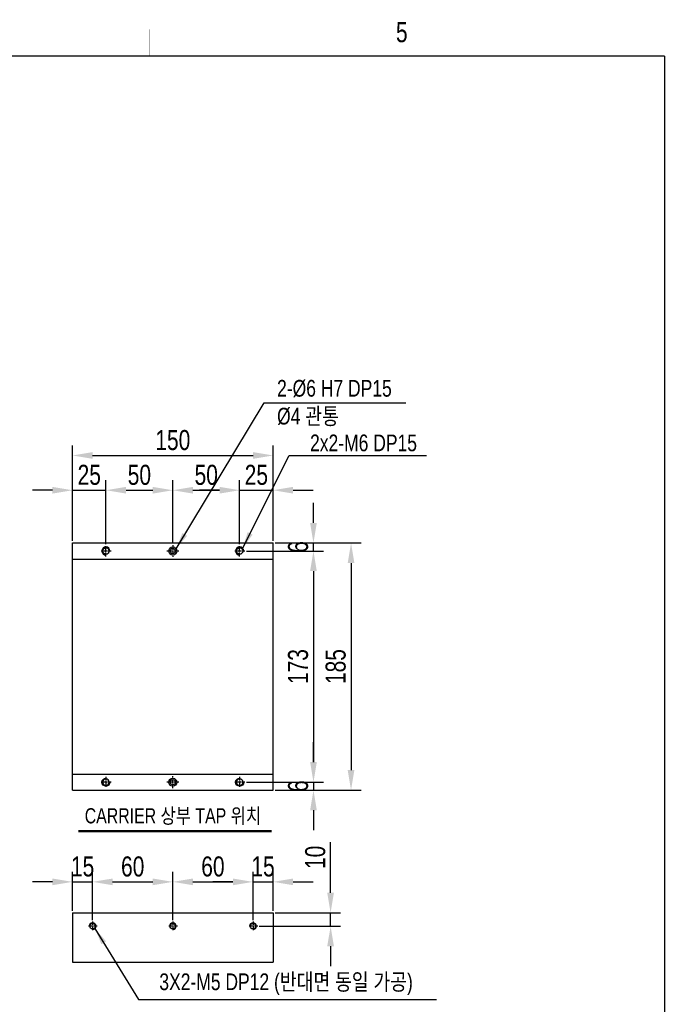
# Model space of a CAD drawing. Extents: x -21 to 1900, y -28 to 1322.
# Tile 21 of 21: x 1418 to 1900, y 585 to 1322. Entities that reach past the tile are written whole.
import ezdxf
from ezdxf.enums import TextEntityAlignment as Align

# ---------------------------------------------------------------- set-up
doc = ezdxf.new("R2010")
doc.units = 0
doc.header["$LTSCALE"] = 2
doc.header["$MEASUREMENT"] = 0
doc.linetypes.add('CENTER', pattern=[2, 1.25, -0.25, 0.25, -0.25])
doc.layers.get('0').update_dxf_attribs({"linetype": 'CONTINUOUS'})
doc.layers.get('DEFPOINTS').update_dxf_attribs({"linetype": 'CONTINUOUS'})
for name, color, linetype in [('2', 4, 'CONTINUOUS'), ('3', 4, 'CONTINUOUS'), ('CENTERLINE', 3, 'CENTER'), ('D', 4, 'CONTINUOUS')]:
    doc.layers.add(name, color=color, linetype=linetype)
doc.styles.add('ROMANS', font='ROMANS.shx', dxfattribs={"width": 0.8})
doc.styles.get("Standard").update_dxf_attribs({"font": 'Gulim.ttf', "width": 0.8})
doc.dimstyles.new('ISO-25', dxfattribs={"dimscale": 4, "dimtxt": 2.5, "dimasz": 2.5, "dimexe": 1.25, "dimexo": 0.25, "dimtad": 1, "dimdsep": 46, "dimtxsty": 'ROMANS', "dimcen": 2.5, "dimclrd": 4, "dimclre": 4, "dimadec": 0, "dimazin": 0, "dimtfac": 1, "dimtmove": 0, "dimatfit": 3, "dimfxl": 0, "dimlwd": 9, "dimlwe": 9, "dimarcsym": 0})

# ---------------------------------------------------------------- blocks, each defined once
blk = doc.blocks.new('*D15')
at = {"color": 4, "lineweight": 25}
for p, q in [((1587.2, 924.53), (1644.81, 924.53)), ((1637.31, 909.53), (1637.31, 766.53)), ((1587.2, 751.53), (1644.81, 751.53))]:
    blk.add_line(p, q, dxfattribs=at)
at = {"color": 4}
for points in [[(1634.81, 909.53), (1639.81, 909.53), (1637.31, 924.53)], [(1634.81, 766.53), (1639.81, 766.53), (1637.31, 751.53)]]:
    blk.add_solid(points, dxfattribs=at)
at = {"layer": 'DEFPOINTS', "color": 0}
for p in [(1585.7, 924.53), (1585.7, 751.53), (1637.31, 751.53)]:
    blk.add_point(p, dxfattribs=at)
at = {"color": 4, "insert": (1625.85, 838.03), "char_height": 15, "attachment_point": 5, "rotation": 90}
blk.add_mtext('173', dxfattribs=at)
blk = doc.blocks.new('*D16')
at = {"color": 4, "lineweight": 25}
for p, q in [((1608.6, 930.53), (1672.93, 930.53)), ((1665.43, 915.53), (1665.43, 760.53)), ((1608.6, 745.53), (1672.93, 745.53))]:
    blk.add_line(p, q, dxfattribs=at)
at = {"color": 4}
for points in [[(1662.93, 915.53), (1667.93, 915.53), (1665.43, 930.53)], [(1662.93, 760.53), (1667.93, 760.53), (1665.43, 745.53)]]:
    blk.add_solid(points, dxfattribs=at)
at = {"layer": 'DEFPOINTS', "color": 0}
for p in [(1607.1, 930.53), (1607.1, 745.53), (1665.43, 745.53)]:
    blk.add_point(p, dxfattribs=at)
at = {"color": 4, "insert": (1653.97, 838.03), "char_height": 15, "attachment_point": 5, "rotation": 90}
blk.add_mtext('185', dxfattribs=at)
blk = doc.blocks.new('*D21')
at = {"color": 4, "lineweight": 25}
for p, q in [((1457.1, 655.25), (1457.1, 684.42)), ((1472.1, 648.25), (1472.1, 684.42)), ((1442.1, 676.92), (1427.1, 676.92)), ((1457.1, 676.92), (1472.1, 676.92)), ((1487.1, 676.92), (1502.1, 676.92))]:
    blk.add_line(p, q, dxfattribs=at)
at = {"color": 4}
for points in [[(1442.1, 679.42), (1442.1, 674.42), (1457.1, 676.92)], [(1487.1, 679.42), (1487.1, 674.42), (1472.1, 676.92)]]:
    blk.add_solid(points, dxfattribs=at)
at = {"layer": 'DEFPOINTS', "color": 0}
for p in [(1472.1, 676.92), (1457.1, 653.75), (1472.1, 646.75)]:
    blk.add_point(p, dxfattribs=at)
at = {"color": 4, "insert": (1464.6, 688.38), "char_height": 15, "attachment_point": 5}
blk.add_mtext('15', dxfattribs=at)
blk = doc.blocks.new('*D22')
at = {"color": 4, "lineweight": 25}
for p, q in [((1472.1, 648.25), (1472.1, 684.42)), ((1532.1, 648.25), (1532.1, 684.42)), ((1487.1, 676.92), (1517.1, 676.92))]:
    blk.add_line(p, q, dxfattribs=at)
at = {"color": 4}
for points in [[(1487.1, 679.42), (1487.1, 674.42), (1472.1, 676.92)], [(1517.1, 679.42), (1517.1, 674.42), (1532.1, 676.92)]]:
    blk.add_solid(points, dxfattribs=at)
at = {"layer": 'DEFPOINTS', "color": 0}
for p in [(1532.1, 676.92), (1472.1, 646.75), (1532.1, 646.75)]:
    blk.add_point(p, dxfattribs=at)
at = {"color": 4, "insert": (1502.1, 688.36), "char_height": 15, "attachment_point": 5}
blk.add_mtext('60', dxfattribs=at)
blk = doc.blocks.new('*D23')
at = {"color": 4, "lineweight": 25}
for p, q in [((1532.1, 648.25), (1532.1, 684.42)), ((1592.1, 648.25), (1592.1, 684.42)), ((1547.1, 676.92), (1577.1, 676.92))]:
    blk.add_line(p, q, dxfattribs=at)
at = {"color": 4}
for points in [[(1547.1, 679.42), (1547.1, 674.42), (1532.1, 676.92)], [(1577.1, 679.42), (1577.1, 674.42), (1592.1, 676.92)]]:
    blk.add_solid(points, dxfattribs=at)
at = {"layer": 'DEFPOINTS', "color": 0}
for p in [(1592.1, 676.92), (1532.1, 646.75), (1592.1, 646.75)]:
    blk.add_point(p, dxfattribs=at)
at = {"color": 4, "insert": (1562.1, 688.36), "char_height": 15, "attachment_point": 5}
blk.add_mtext('60', dxfattribs=at)
blk = doc.blocks.new('*D24')
at = {"color": 4, "lineweight": 25}
for p, q in [((1650.14, 668.75), (1650.14, 706.75)), ((1608.6, 653.75), (1657.64, 653.75)), ((1650.14, 643.75), (1650.14, 653.75)), ((1596.6, 643.75), (1657.64, 643.75)), ((1650.14, 628.75), (1650.14, 613.75))]:
    blk.add_line(p, q, dxfattribs=at)
at = {"color": 4}
for points in [[(1647.64, 668.75), (1652.64, 668.75), (1650.14, 653.75)], [(1647.64, 628.75), (1652.64, 628.75), (1650.14, 643.75)]]:
    blk.add_solid(points, dxfattribs=at)
at = {"layer": 'DEFPOINTS', "color": 0}
for p in [(1607.1, 653.75), (1650.14, 653.75), (1595.1, 643.75)]:
    blk.add_point(p, dxfattribs=at)
at = {"color": 4, "insert": (1638.68, 695.25), "char_height": 15, "attachment_point": 5, "rotation": 90}
blk.add_mtext('10', dxfattribs=at)
blk = doc.blocks.new('*D26')
at = {"color": 4, "lineweight": 25}
for p, q in [((1637.31, 766.53), (1637.31, 781.53)), ((1587.2, 751.53), (1644.81, 751.53)), ((1608.6, 745.53), (1644.81, 745.53)), ((1637.31, 751.53), (1637.31, 745.53)), ((1637.31, 730.53), (1637.31, 715.53))]:
    blk.add_line(p, q, dxfattribs=at)
at = {"color": 4}
for points in [[(1634.81, 766.53), (1639.81, 766.53), (1637.31, 751.53)], [(1634.81, 730.53), (1639.81, 730.53), (1637.31, 745.53)]]:
    blk.add_solid(points, dxfattribs=at)
at = {"layer": 'DEFPOINTS', "color": 0}
for p in [(1585.7, 751.53), (1607.1, 745.53), (1637.31, 745.53)]:
    blk.add_point(p, dxfattribs=at)
at = {"color": 4, "insert": (1625.87, 748.53), "char_height": 15, "attachment_point": 5, "rotation": 90}
blk.add_mtext('6', dxfattribs=at)
blk = doc.blocks.new('*D27')
at = {"color": 4, "lineweight": 25}
for p, q in [((1457.1, 932.03), (1457.1, 1003.52)), ((1607.1, 932.03), (1607.1, 1003.52)), ((1472.1, 996.02), (1592.1, 996.02))]:
    blk.add_line(p, q, dxfattribs=at)
at = {"color": 4}
for points in [[(1472.1, 998.52), (1472.1, 993.52), (1457.1, 996.02)], [(1592.1, 998.52), (1592.1, 993.52), (1607.1, 996.02)]]:
    blk.add_solid(points, dxfattribs=at)
at = {"layer": 'DEFPOINTS', "color": 0}
for p in [(1607.1, 996.02), (1457.1, 930.53), (1607.1, 930.53)]:
    blk.add_point(p, dxfattribs=at)
at = {"color": 4, "insert": (1532.1, 1007.48), "char_height": 15, "attachment_point": 5}
blk.add_mtext('150', dxfattribs=at)
blk = doc.blocks.new('*D28')
at = {"color": 4, "lineweight": 25}
for p, q in [((1457.1, 932.03), (1457.1, 977.51)), ((1482.1, 929.63), (1482.1, 977.51)), ((1442.1, 970.01), (1427.1, 970.01)), ((1457.1, 970.01), (1482.1, 970.01)), ((1497.1, 970.01), (1512.1, 970.01))]:
    blk.add_line(p, q, dxfattribs=at)
at = {"color": 4}
for points in [[(1442.1, 972.51), (1442.1, 967.51), (1457.1, 970.01)], [(1497.1, 972.51), (1497.1, 967.51), (1482.1, 970.01)]]:
    blk.add_solid(points, dxfattribs=at)
at = {"layer": 'DEFPOINTS', "color": 0}
for p in [(1482.1, 970.01), (1457.1, 930.53), (1482.1, 928.13)]:
    blk.add_point(p, dxfattribs=at)
at = {"color": 4, "insert": (1469.6, 981.45), "char_height": 15, "attachment_point": 5}
blk.add_mtext('25', dxfattribs=at)
blk = doc.blocks.new('*D29')
at = {"color": 4, "lineweight": 25}
for p, q in [((1482.1, 929.63), (1482.1, 977.51)), ((1532.1, 930.47), (1532.1, 977.51)), ((1497.1, 970.01), (1517.1, 970.01))]:
    blk.add_line(p, q, dxfattribs=at)
at = {"color": 4}
for points in [[(1497.1, 972.51), (1497.1, 967.51), (1482.1, 970.01)], [(1517.1, 972.51), (1517.1, 967.51), (1532.1, 970.01)]]:
    blk.add_solid(points, dxfattribs=at)
at = {"layer": 'DEFPOINTS', "color": 0}
for p in [(1532.1, 970.01), (1532.1, 928.97), (1482.1, 928.13)]:
    blk.add_point(p, dxfattribs=at)
at = {"color": 4, "insert": (1507.1, 981.45), "char_height": 15, "attachment_point": 5}
blk.add_mtext('50', dxfattribs=at)
blk = doc.blocks.new('*D30')
at = {"color": 4, "lineweight": 25}
for p, q in [((1637.31, 945.53), (1637.31, 960.53)), ((1608.6, 930.53), (1644.81, 930.53)), ((1637.31, 924.53), (1637.31, 930.53)), ((1587.2, 924.53), (1644.81, 924.53)), ((1637.31, 909.53), (1637.31, 894.53))]:
    blk.add_line(p, q, dxfattribs=at)
at = {"color": 4}
for points in [[(1634.81, 945.53), (1639.81, 945.53), (1637.31, 930.53)], [(1634.81, 909.53), (1639.81, 909.53), (1637.31, 924.53)]]:
    blk.add_solid(points, dxfattribs=at)
at = {"layer": 'DEFPOINTS', "color": 0}
for p in [(1607.1, 930.53), (1637.31, 930.53), (1585.7, 924.53)]:
    blk.add_point(p, dxfattribs=at)
at = {"color": 4, "insert": (1625.87, 927.53), "char_height": 15, "attachment_point": 5, "rotation": 90}
blk.add_mtext('6', dxfattribs=at)
blk = doc.blocks.new('*D43')
at = {"color": 4, "lineweight": 25}
for p, q in [((1532.1, 930.47), (1532.1, 977.51)), ((1582.1, 929.63), (1582.1, 977.51)), ((1547.1, 970.01), (1567.1, 970.01))]:
    blk.add_line(p, q, dxfattribs=at)
at = {"color": 4}
for points in [[(1547.1, 972.51), (1547.1, 967.51), (1532.1, 970.01)], [(1567.1, 972.51), (1567.1, 967.51), (1582.1, 970.01)]]:
    blk.add_solid(points, dxfattribs=at)
at = {"layer": 'DEFPOINTS', "color": 0}
for p in [(1582.1, 970.01), (1532.1, 928.97), (1582.1, 928.13)]:
    blk.add_point(p, dxfattribs=at)
at = {"color": 4, "insert": (1557.1, 981.45), "char_height": 15, "attachment_point": 5}
blk.add_mtext('50', dxfattribs=at)
blk = doc.blocks.new('*D44')
at = {"color": 4, "lineweight": 25}
for p, q in [((1582.1, 929.63), (1582.1, 977.51)), ((1607.1, 932.03), (1607.1, 977.51)), ((1567.1, 970.01), (1552.1, 970.01)), ((1582.1, 970.01), (1607.1, 970.01)), ((1622.1, 970.01), (1637.1, 970.01))]:
    blk.add_line(p, q, dxfattribs=at)
at = {"color": 4}
for points in [[(1567.1, 972.51), (1567.1, 967.51), (1582.1, 970.01)], [(1622.1, 972.51), (1622.1, 967.51), (1607.1, 970.01)]]:
    blk.add_solid(points, dxfattribs=at)
at = {"layer": 'DEFPOINTS', "color": 0}
for p in [(1607.1, 970.01), (1607.1, 930.53), (1582.1, 928.13)]:
    blk.add_point(p, dxfattribs=at)
at = {"color": 4, "insert": (1594.6, 981.45), "char_height": 15, "attachment_point": 5}
blk.add_mtext('25', dxfattribs=at)
blk = doc.blocks.new('M5-b')
blk.add_circle((0, 0), 2.07)
at = {"layer": 'CENTERLINE'}
for p, q in [((3.5, 0), (-3.5, 0)), ((0, 3.5), (0, -3.5))]:
    blk.add_line(p, q, dxfattribs=at)
at = {"layer": 'D'}
blk.add_arc((0, 0), 2.5, 270, 180, dxfattribs=at)
blk = doc.blocks.new('*D46')
at = {"color": 4, "lineweight": 25}
for p, q in [((1592.1, 648.25), (1592.1, 684.42)), ((1607.1, 655.25), (1607.1, 684.42)), ((1577.1, 676.92), (1562.1, 676.92)), ((1592.1, 676.92), (1607.1, 676.92)), ((1622.1, 676.92), (1637.1, 676.92))]:
    blk.add_line(p, q, dxfattribs=at)
at = {"color": 4}
for points in [[(1577.1, 679.42), (1577.1, 674.42), (1592.1, 676.92)], [(1622.1, 679.42), (1622.1, 674.42), (1607.1, 676.92)]]:
    blk.add_solid(points, dxfattribs=at)
at = {"layer": 'DEFPOINTS', "color": 0}
for p in [(1607.1, 676.92), (1607.1, 653.75), (1592.1, 646.75)]:
    blk.add_point(p, dxfattribs=at)
at = {"color": 4, "insert": (1599.6, 688.38), "char_height": 15, "attachment_point": 5}
blk.add_mtext('15', dxfattribs=at)
blk = doc.blocks.new('M6-b')
blk.add_circle((0, 0), 2.46)
at = {"layer": 'CENTERLINE'}
for p, q in [((0, -4), (0, 4)), ((-4, 0), (4, 0))]:
    blk.add_line(p, q, dxfattribs=at)
at = {"layer": 'D'}
blk.add_arc((0, 0), 3, 270, 180, dxfattribs=at)

msp = doc.modelspace()

# ---------------------------------------------------------------- linework, layer by layer
for p, q in [((1457.09677, 745.53063), (1457.09677, 930.53063)), ((1457.09677, 930.53063), (1607.09677, 930.53063)), ((1607.09677, 745.53063), (1607.09677, 930.53063)), ((1457.09677, 918.53063), (1607.09677, 918.53063)), ((1457.09677, 757.53063), (1607.09677, 757.53063)), ((1457.09677, 745.53063), (1607.09677, 745.53063)), ((1457.09677, 653.74719), (1607.09677, 653.74719)), ((1457.09677, 653.74719), (1457.09677, 616.74719)), ((1607.09677, 653.74719), (1607.09677, 616.74719)), ((1457.09677, 616.74719), (1607.09677, 616.74719))]:
    msp.add_line(p, q)
at = {"const_width": 1}
for points in [[(0, 1295), (1900, 1295)], [(1900, 1295), (1900, 0)]]:
    msp.add_lwpolyline(points, dxfattribs=at)
at = {"color": 7, "linetype": 'Continuous'}
for centre in [(1532.09677, 924.53063), (1532.09677, 751.53063)]:
    msp.add_circle(centre, 3, dxfattribs=at)
for centre in [(1532.09677, 924.53063), (1532.09677, 751.53063)]:
    msp.add_circle(centre, 2)
at = {"layer": '2'}
for p, q in [((1535.09668, 924.55418), (1535.07313, 924.53063)), ((1535.09668, 751.50708), (1535.07313, 751.53063)), ((1461.53739, 715.456), (1605.96061, 715.456)), ((1461.53739, 714.646), (1605.96061, 714.646))]:
    msp.add_line(p, q, dxfattribs=at)
at = {"layer": '3', "const_width": 0.25}
msp.add_lwpolyline([(1515, 1315), (1515, 1295)], dxfattribs=at)
at = {"layer": 'CENTERLINE'}
for p, q in [((1532.09677, 928.96523), (1532.09677, 920.09603)), ((1536.53138, 924.53063), (1527.66217, 924.53063)), ((1532.09677, 747.09603), (1532.09677, 755.96523)), ((1536.53138, 751.53063), (1527.66217, 751.53063))]:
    msp.add_line(p, q, dxfattribs=at)

# ---------------------------------------------------------------- block references
at = {"rotation": 90}
for p in [(1482.09677, 924.53063), (1582.09677, 924.53063)]:
    msp.add_blockref('M6-b', p, dxfattribs=at)
at = {"xscale": -1, "rotation": 90}
for p in [(1482.09677, 751.53063), (1582.09677, 751.53063)]:
    msp.add_blockref('M6-b', p, dxfattribs=at)
for p in [(1472.09677, 643.74719), (1532.09677, 643.74719), (1592.09677, 643.74719)]:
    msp.add_blockref('M5-b', p)

# ---------------------------------------------------------------- texts
at = {"color": 4, "char_height": 12.5, "attachment_point": 7}
for s, insert in [('2-%%C6 H7 DP15\\P%%C4 관통', (1610.09566, 1017.91698)), ('2x2-M6 DP15', (1634.76866, 999.01098)), ('3X2-M5 DP12 (반대면 동일 가공)', (1522.02, 592.13619))]:
    msp.add_mtext(s, dxfattribs=dict(at, insert=insert))
at = {"layer": '2', "insert": (1466.22304, 732.0487), "char_height": 11.34, "attachment_point": 1}
msp.add_mtext('{\\f굴림|b0|i0|c129|p49;CARRIER 상부 TAP 위치}', dxfattribs=at)
at = {"layer": '3', "width": 0.8}
msp.add_text('5', height=15, dxfattribs=at).set_placement((1703.382, 1312.7085), align=Align.MIDDLE)

# ---------------------------------------------------------------- dimensions: what is measured, and where the dimension line sits
for base, p1, p2, picture, middle in [((1607.09677, 996.01791), (1457.09677, 930.53063), (1607.09677, 930.53063), '*D27', (1532.09677, 1007.47763)), ((1482.09677, 970.01388), (1457.09677, 930.53063), (1482.09677, 928.13063), '*D28', (1469.59677, 981.45363)), ((1532.09677, 970.01388), (1482.09677, 928.13063), (1532.09677, 928.96523), '*D29', (1507.09677, 981.45363)), ((1582.09677, 970.01388), (1532.09677, 928.96523), (1582.09677, 928.13063), '*D43', (1557.09677, 981.45363)), ((1607.09677, 970.01388), (1582.09677, 928.13063), (1607.09677, 930.53063), '*D44', (1594.59677, 981.45363)), ((1532.09677, 676.91712), (1472.09677, 646.74719), (1532.09677, 646.74719), '*D22', (1502.09677, 688.35687)), ((1592.09677, 676.91712), (1532.09677, 646.74719), (1592.09677, 646.74719), '*D23', (1562.09677, 688.35687))]:
    dim = msp.add_linear_dim(base=base, p1=p1, p2=p2, dimstyle='ISO-25', override={"dimscale": 6, "dimdec": 4, "dimtxsty": 'Standard', "dimclrt": 4, "dimtdec": 4, "dimlwd": 25, "dimlwe": 25})
    dim.commit()
    dim.dimension.update_dxf_attribs({"geometry": picture, "text_midpoint": middle})
for base, p1, p2, picture, middle in [((1637.31366, 930.53063), (1585.69677, 924.53063), (1607.09677, 930.53063), '*D30', (1637.31366, 927.53063)), ((1637.31366, 745.53063), (1585.69677, 751.53063), (1607.09677, 745.53063), '*D26', (1637.31366, 748.53063)), ((1650.13866, 653.74719), (1595.09677, 643.74719), (1607.09677, 653.74719), '*D24', (1650.13866, 695.24686))]:
    dim = msp.add_linear_dim(base=base, p1=p1, p2=p2, angle=90, dimstyle='ISO-25', override={"dimscale": 6, "dimdec": 4, "dimtxsty": 'Standard', "dimclrt": 4, "dimtdec": 4, "dimlwd": 25, "dimlwe": 25})
    dim.commit()
    dim.dimension.update_dxf_attribs({"geometry": picture, "text_midpoint": middle, "dimtype": 160})
for base, p1, p2, picture, middle in [((1665.43401, 745.53063), (1607.09677, 930.53063), (1607.09677, 745.53063), '*D16', (1653.97429, 838.03063)), ((1637.31366, 751.53063), (1585.69677, 924.53063), (1585.69677, 751.53063), '*D15', (1625.85394, 838.03063))]:
    dim = msp.add_linear_dim(base=base, p1=p1, p2=p2, angle=90, dimstyle='ISO-25', override={"dimscale": 6, "dimdec": 4, "dimtxsty": 'Standard', "dimclrt": 4, "dimtdec": 4, "dimlwd": 25, "dimlwe": 25})
    dim.commit()
    dim.dimension.update_dxf_attribs({"geometry": picture, "text_midpoint": middle})
for base, p1, p2, picture, middle in [((1472.09677, 676.91712), (1457.09677, 653.74719), (1472.09677, 646.74719), '*D21', (1464.59677, 676.91712)), ((1607.09677, 676.91712), (1592.09677, 646.74719), (1607.09677, 653.74719), '*D46', (1599.59677, 676.91712))]:
    dim = msp.add_linear_dim(base=base, p1=p1, p2=p2, dimstyle='ISO-25', override={"dimscale": 6, "dimdec": 4, "dimtxsty": 'Standard', "dimclrt": 4, "dimtdec": 4, "dimlwd": 25, "dimlwe": 25})
    dim.commit()
    dim.dimension.update_dxf_attribs({"geometry": picture, "text_midpoint": middle, "dimtype": 160})

# ---------------------------------------------------------------- leaders
at = {"annotation_type": 0, "has_hookline": 1, "hookline_direction": 0}
for points, text_width in [([(1534.55817, 926.24573), (1600.44366, 1035.45998), (1612.94366, 1035.45998)], 90.41278), ([(1584.31408, 926.51347), (1619.14366, 995.88598), (1631.64366, 995.88598)], 86.99068), ([(1473.89078, 642.00606), (1506.395, 589.01119), (1518.895, 589.01119)], 207.39015)]:
    msp.add_leader(points, dimstyle='ISO-25', override={"dimscale": 5, "dimgap": 0.625, "dimtad": 1, "dimdec": 4, "dimtxsty": 'Standard', "dimclrt": 4, "dimtdec": 4, "dimlwd": 25, "dimlwe": 25}, dxfattribs=dict(at, text_width=text_width))

doc.saveas('drawing.dxf')
